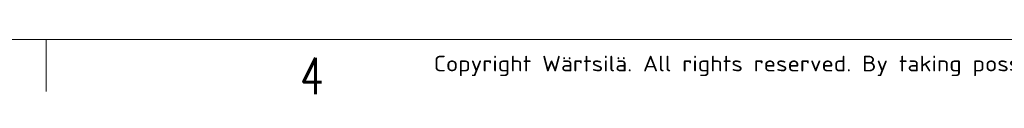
# Model space of a CAD drawing. Header units: inches. Extents: x 0 to 20790, y -12 to 14700.
# Tile 30 of 256: x 5055 to 8368, y -9 to 194. Entities that reach past the tile are written whole.
import ezdxf

# ---------------------------------------------------------------- set-up
doc = ezdxf.new("R2010")
doc.units = ezdxf.units.IN
doc.layers.add('210', color=7, linetype='Continuous', true_color=0xffffff)
doc.styles.add('iso-1', font='isocp.shx')
doc.styles.add('latin_extended', font='simplex.shx')

msp = doc.modelspace()

# ---------------------------------------------------------------- linework, layer by layer
at = {"layer": '210', "color": 7, "linetype": 'Continuous', "lineweight": 18}
for p, q in [((175, 175), (20615, 175)), ((5145, 0), (5145, 175))]:
    msp.add_line(p, q, dxfattribs=at)

# ---------------------------------------------------------------- texts
at = {"layer": '210', "color": 211, "linetype": 'Continuous', "lineweight": 13, "insert": (6448.722, 51.676), "char_height": 52.5, "attachment_point": 7, "line_spacing_factor": 0.963855, "style": 'iso-1'}
msp.add_mtext('\\W1.2083;Copyright Wärtsilä. All rights reserved. By taking possession of the drawing the recipient recognizes and honours these rights. Neither the whole nor any part of this drawing may be used in any way for construction, fabrication, marketing or any other', dxfattribs=at)
at = {"layer": '210', "color": 211, "linetype": 'Continuous', "lineweight": 18, "insert": (5998.412, -9.36), "char_height": 122.5, "attachment_point": 7, "line_spacing_factor": 0.963855, "style": 'latin_extended'}
msp.add_mtext('\\W0.7656;4', dxfattribs=at)

doc.saveas('drawing.dxf')
